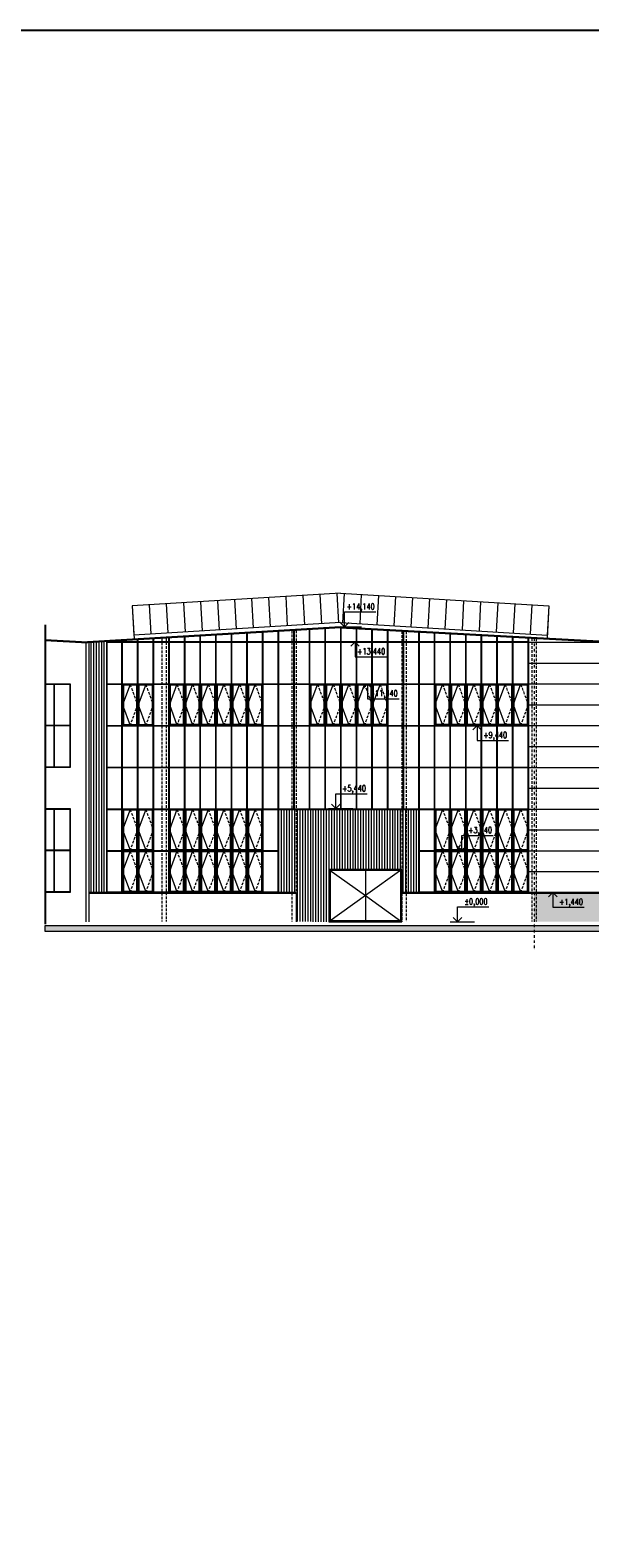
# Model space of a CAD drawing. Header units: millimetres. Extents: x -485339 to 350584, y -2181201 to -313328.
# Tile 22 of 115: x -308616 to -281744, y -1002182 to -929891. Entities that reach past the tile are written whole.
import ezdxf
from ezdxf.enums import TextEntityAlignment as Align

# ---------------------------------------------------------------- set-up
doc = ezdxf.new("R2010")
doc.units = ezdxf.units.MM
doc.header["$LTSCALE"] = 10
doc.linetypes.add('DASHDOT', pattern=[25.4, 12.7, -6.35, 0, -6.35])
doc.linetypes.add('ČÁRKOVANÁ', pattern=[19.05, 12.7, -6.35])
doc.layers.get('Defpoints').update_dxf_attribs({"color": 201})
for name, color, linetype, lineweight in [('N_čáry_obv.plášt', 212, 'Continuous', 18), ('N_čáry_plné', 10, 'Continuous', 18), ('N_šrary', 10, 'Continuous', 18), ('St__otvory_dveře', 40, 'Continuous', 18), ('St_kóty_výškové', 132, 'Continuous', 18), ('St_otvory_okna', 40, 'Continuous', 18), ('St_sloupy_opláštění_pohled', 25, 'ČÁRKOVANÁ', 18), ('St_čáry_obrys', 5, 'Continuous', 35), ('St_čáry_plné', 250, 'Continuous', 18), ('St_šrafy', 250, 'Continuous', 18)]:
    doc.layers.add(name, color=color, linetype=linetype, lineweight=lineweight)
doc.styles.add('ROMANS', font='romans.shx', dxfattribs={"width": 0.8})
pattern_1 = [(90, (0, -264741.41), (-127, 8e-15), [])]

# ---------------------------------------------------------------- blocks, each defined once
blk = doc.blocks.new('*U1197')
at = {"layer": 'St_otvory_okna'}
for points in [[(-12.5, -5875), (-12.5, 6087.5)], [(12.5, -5875), (12.5, 6087.5)]]:
    blk.add_lwpolyline(points, dxfattribs=at)
blk = doc.blocks.new('*U1196')
at = {"layer": 'St_otvory_okna'}
for p in [(0, 0), (750, 0), (1500, 0), (2250, 0), (3000, 0), (3750, 0), (4500, 0), (5250, 0), (6000, 0), (6750, 0), (7500, 0)]:
    blk.add_blockref('*U1197', p, dxfattribs=at)
blk = doc.blocks.new('*U1199')
at = {"layer": 'St_otvory_okna'}
for points in [[(-368.75, 12.5), (356.25, 12.5)], [(-368.75, -12.5), (356.25, -12.5)]]:
    blk.add_lwpolyline(points, dxfattribs=at)
blk = doc.blocks.new('*U1198')
at = {"layer": 'St_otvory_okna'}
for p in [(0, 8000), (750, 8000), (1500, 8000), (2250, 8000), (3000, 8000), (3750, 8000), (4500, 8000), (5250, 8000), (6000, 8000), (6750, 8000), (7500, 8000), (0, 6000), (750, 6000), (1500, 6000), (2250, 6000), (3000, 6000), (3750, 6000), (4500, 6000), (5250, 6000), (6000, 6000), (6750, 6000), (7500, 6000), (0, 4000), (750, 4000), (1500, 4000), (2250, 4000), (3000, 4000), (3750, 4000), (4500, 4000), (5250, 4000), (6000, 4000), (6750, 4000), (7500, 4000), (0, 2000), (750, 2000), (1500, 2000), (2250, 2000), (3000, 2000), (3750, 2000), (4500, 2000), (5250, 2000), (6000, 2000), (6750, 2000), (7500, 2000), (0, 0), (750, 0), (1500, 0), (2250, 0), (3000, 0), (3750, 0), (4500, 0), (5250, 0), (6000, 0), (6750, 0), (7500, 0)]:
    blk.add_blockref('*U1199', p, dxfattribs=at)
blk = doc.blocks.new('*U1201')
at = {"layer": 'St_otvory_okna'}
for points in [[(-12.5, -3881.25), (-12.5, 4093.75)], [(12.5, -3881.25), (12.5, 4093.75)]]:
    blk.add_lwpolyline(points, dxfattribs=at)
blk = doc.blocks.new('*U1200')
at = {"layer": 'St_otvory_okna'}
for p in [(0, 0), (750, 0), (1500, 0), (2250, 0), (3000, 0), (3750, 0), (4500, 0), (5250, 0)]:
    blk.add_blockref('*U1201', p, dxfattribs=at)
blk = doc.blocks.new('*U1203')
at = {"layer": 'St_otvory_okna'}
for points in [[(-362.5, 12.5), (362.5, 12.5)], [(-362.5, -12.5), (362.5, -12.5)]]:
    blk.add_lwpolyline(points, dxfattribs=at)
blk = doc.blocks.new('*U1202')
at = {"layer": 'St_otvory_okna'}
for p in [(0, 4000), (750, 4000), (1500, 4000), (2250, 4000), (3000, 4000), (3750, 4000), (4500, 4000), (5250, 4000), (6000, 4000), (0, 2000), (750, 2000), (1500, 2000), (2250, 2000), (3000, 2000), (3750, 2000), (4500, 2000), (5250, 2000), (6000, 2000), (0, 0), (750, 0), (1500, 0), (2250, 0), (3000, 0), (3750, 0), (4500, 0), (5250, 0), (6000, 0)]:
    blk.add_blockref('*U1203', p, dxfattribs=at)
blk = doc.blocks.new('G$CE9516F89')
at = {"layer": 'St_otvory_okna', "color": 0}
for points in [[(0, 0), (725, 0), (725, 1962.5), (0, 1962.5)], [(40, 40), (685, 40), (685, 1922.5), (40, 1922.5)]]:
    blk.add_lwpolyline(points, close=True, dxfattribs=at)
blk.add_lwpolyline([(362.5, 1962.5), (0, 981.25), (362.5, 0)], dxfattribs=at)
at = {"layer": 'St_otvory_okna', "color": 0, "linetype": 'ČÁRKOVANÁ'}
blk.add_lwpolyline([(362.5, 1962.5), (725, 981.25), (362.5, 0)], dxfattribs=at)
blk = doc.blocks.new('*U1205')
at = {"layer": 'St_otvory_okna'}
blk.add_blockref('G$CE9516F89', (-362.5, -981.25), dxfattribs=at)
blk = doc.blocks.new('*U1204')
at = {"layer": 'St__otvory_dveře'}
for p in [(-3750, 2000), (-3750, 0)]:
    blk.add_blockref('*U1205', p, dxfattribs=at)
at = {"layer": 'St_otvory_okna'}
for p in [(-3000, 2000), (-2250, 2000), (-1500, 2000), (-750, 2000), (0, 2000), (-3000, 0), (-2250, 0), (-1500, 0), (-750, 0), (0, 0)]:
    blk.add_blockref('*U1205', p, dxfattribs=at)
blk = doc.blocks.new('*U1207')
at = {"layer": 'St_otvory_okna'}
blk.add_blockref('G$CE9516F89', (-362.5, -981.25), dxfattribs=at)
blk = doc.blocks.new('*U1206')
at = {"layer": 'St__otvory_dveře'}
for p in [(-3750, 2000), (-3750, 0)]:
    blk.add_blockref('*U1207', p, dxfattribs=at)
at = {"layer": 'St_otvory_okna'}
for p in [(-3000, 2000), (-2250, 2000), (-1500, 2000), (-750, 2000), (0, 2000), (-3000, 0), (-2250, 0), (-1500, 0), (-750, 0), (0, 0)]:
    blk.add_blockref('*U1207', p, dxfattribs=at)
blk = doc.blocks.new('*U1209')
at = {"layer": 'St_otvory_okna'}
blk.add_blockref('G$CE9516F89', (-362.5, -981.25), dxfattribs=at)
blk = doc.blocks.new('*U1208')
at = {"layer": 'St_otvory_okna'}
for p in [(-3750, 0), (-3000, 0), (-2250, 0), (-1500, 0), (-750, 0), (0, 0)]:
    blk.add_blockref('*U1209', p, dxfattribs=at)
blk = doc.blocks.new('*U1211')
at = {"layer": 'St_otvory_okna'}
blk.add_blockref('G$CE9516F89', (-362.5, -981.25), dxfattribs=at)
blk = doc.blocks.new('*U1210')
at = {"layer": 'St_otvory_okna'}
for p in [(-750, 0), (0, 0)]:
    blk.add_blockref('*U1211', p, dxfattribs=at)
blk = doc.blocks.new('*U1213')
at = {"layer": 'St_otvory_okna'}
blk.add_blockref('G$CE9516F89', (-362.5, -981.25), dxfattribs=at)
blk = doc.blocks.new('*U1212')
at = {"layer": 'St_otvory_okna'}
for p in [(-3000, 0), (-2250, 0), (-1500, 0), (-750, 0), (0, 0)]:
    blk.add_blockref('*U1213', p, dxfattribs=at)
blk = doc.blocks.new('*U1215')
at = {"layer": 'St_otvory_okna'}
blk.add_blockref('G$CE9516F89', (-362.5, -981.25), dxfattribs=at)
blk = doc.blocks.new('*U1214')
at = {"layer": 'St_otvory_okna'}
for p in [(-3750, 0), (-3000, 0), (-2250, 0), (-1500, 0), (-750, 0), (0, 0)]:
    blk.add_blockref('*U1215', p, dxfattribs=at)
blk = doc.blocks.new('*U1217')
at = {"layer": 'St_otvory_okna'}
blk.add_blockref('G$CE9516F89', (-362.5, -981.25), dxfattribs=at)
blk = doc.blocks.new('*U1216')
at = {"layer": 'St_otvory_okna'}
for p in [(-750, 0), (0, 0)]:
    blk.add_blockref('*U1217', p, dxfattribs=at)
blk = doc.blocks.new('*U1219')
at = {"layer": 'St_otvory_okna'}
blk.add_blockref('G$CE9516F89', (-362.5, -981.25), dxfattribs=at)
blk = doc.blocks.new('*U1218')
at = {"layer": 'St_otvory_okna'}
for p in [(-750, 0), (0, 0)]:
    blk.add_blockref('*U1219', p, dxfattribs=at)
blk = doc.blocks.new('G$C901D1BF7')
at = {"layer": 'St__otvory_dveře'}
for points in [[(-3500, 0), (0, 0), (0, 2500), (-3500, 2500)], [(-3450, 50), (-50, 50), (-50, 2450), (-3450, 2450)]]:
    blk.add_lwpolyline(points, close=True, dxfattribs=at)
for points in [[(-3500, 2500), (-1750, 1250), (-3500, 0)], [(-1750, 2500), (-1750, 0)], [(0, 2500), (-1750, 1250), (0, 0)]]:
    blk.add_lwpolyline(points, dxfattribs=at)
blk = doc.blocks.new('*U1225')
at = {"layer": 'St_čáry_plné'}
blk.add_lwpolyline([(0, 0), (-7, 1403)], dxfattribs=at)
blk = doc.blocks.new('*U1224')
at = {"layer": 'St_čáry_plné', "rotation": 176.5599197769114}
for p in [(-293536, -956902), (-292717, -956951), (-291899, -957001), (-291080, -957050), (-290262, -957099), (-289443, -957148), (-288625, -957197), (-287806, -957247), (-286988, -957296), (-286169, -957345), (-285351, -957394), (-284532, -957443), (-283714, -957493)]:
    blk.add_blockref('*U1225', p, dxfattribs=at)
blk = doc.blocks.new('*U1227')
at = {"layer": 'St_čáry_plné'}
blk.add_lwpolyline([(0, 0), (-6, -1403)], dxfattribs=at)
blk = doc.blocks.new('*U1226')
at = {"layer": 'St_čáry_plné', "rotation": 3.440080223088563}
for p in [(-297166, -957099), (-296347, -957050), (-295529, -957001), (-294710, -956951), (-293891, -956902), (-303714, -957493), (-302895, -957443), (-302077, -957394), (-301258, -957345), (-300440, -957296), (-299621, -957247), (-298803, -957197), (-297984, -957148)]:
    blk.add_blockref('*U1227', p, dxfattribs=at)
blk = doc.blocks.new('*U142')
at = {"color": 0, "linetype": 'ByBlock', "lineweight": -2}
blk.add_line((3, 0), (-7, 0), dxfattribs=at)
for points in [[(0, 0), (0, 6.12), (0, 6.12), (-13, 6.12)], [(1.75, 1.75), (0, 0), (-1.75, 1.75)]]:
    blk.add_lwpolyline(points, dxfattribs=at)
at = {"color": 0, "linetype": 'ByBlock', "lineweight": -2, "style": 'ROMANS', "width": 0.8}
blk.add_attdef('VYSKA', text='', height=2.5, dxfattribs=at).set_placement((-3.45, 9.62), align=Align.TOP_RIGHT)
blk.add_attdef('POPIS_001', text='', height=2.5, dxfattribs=at).set_placement((-12.5, 5.12), align=Align.TOP_LEFT)
blk = doc.blocks.new('*U164')
at = {"color": 0, "linetype": 'ByBlock', "lineweight": -2}
blk.add_line((3, 0), (-7, 0), dxfattribs=at)
for points in [[(0, 0), (0, -6.12), (0, -6.12), (-13, -6.12)], [(1.75, -1.75), (0, 0), (-1.75, -1.75)]]:
    blk.add_lwpolyline(points, dxfattribs=at)
at = {"color": 0, "linetype": 'ByBlock', "lineweight": -2, "style": 'ROMANS', "width": 0.8}
blk.add_attdef('VYSKA', text='', height=2.5, dxfattribs=at).set_placement((-3.45, -2.62), align=Align.TOP_RIGHT)
blk.add_attdef('POPIS_001', text='', height=2.5, dxfattribs=at).set_placement((-12.5, -7.13), align=Align.TOP_LEFT)
blk = doc.blocks.new('*U165')
at = {"color": 0, "linetype": 'ByBlock', "lineweight": -2}
blk.add_line((3, 0), (-7, 0), dxfattribs=at)
for points in [[(0, 0), (0, 6.12), (0, 6.12), (-13, 6.12)], [(1.75, 1.75), (0, 0), (-1.75, 1.75)]]:
    blk.add_lwpolyline(points, dxfattribs=at)
at = {"color": 0, "linetype": 'ByBlock', "lineweight": -2, "style": 'ROMANS', "width": 0.8}
blk.add_attdef('VYSKA', text='', height=2.5, dxfattribs=at).set_placement((-3.45, 9.62), align=Align.TOP_RIGHT)
blk.add_attdef('POPIS_001', text='', height=2.5, dxfattribs=at).set_placement((-12.5, 5.12), align=Align.TOP_LEFT)
blk = doc.blocks.new('*U166')
at = {"color": 0, "linetype": 'ByBlock', "lineweight": -2}
blk.add_line((3, 0), (-7, 0), dxfattribs=at)
for points in [[(0, 0), (0, -6.12), (0, -6.12), (-13, -6.12)], [(1.75, -1.75), (0, 0), (-1.75, -1.75)]]:
    blk.add_lwpolyline(points, dxfattribs=at)
at = {"color": 0, "linetype": 'ByBlock', "lineweight": -2, "style": 'ROMANS', "width": 0.8}
blk.add_attdef('VYSKA', text='', height=2.5, dxfattribs=at).set_placement((-3.45, -2.62), align=Align.TOP_RIGHT)
blk.add_attdef('POPIS_001', text='', height=2.5, dxfattribs=at).set_placement((-12.5, -7.13), align=Align.TOP_LEFT)

msp = doc.modelspace()

# ---------------------------------------------------------------- hatches: boundary and pattern name
at = {"layer": 'N_šrary'}
h = msp.add_hatch(dxfattribs=at)
h.set_pattern_fill('AR-SAND', color=256, scale=5)
h.paths.add_polyline_path([(-247600, -971288.5), (-284425, -971288.5), (-284425, -972638.5), (-251701.1, -972638.5), (-251353.6, -972638.5), (-250542.8, -972638.5), (-247600, -972638.5)])
h.paths.add_polyline_path([(-251180.6, -971451.3), (-249833.4, -971451.3), (-249833.4, -971940.8), (-251180.6, -971940.8)], flags=16)
at = {"layer": 'St_šrafy'}
h = msp.add_hatch(dxfattribs=at)
h.set_pattern_fill('ANSI31', color=252, scale=40, angle=135)
h.set_pattern_definition(pattern_1)
h.paths.add_polyline_path([(-304955.4, -971238.5), (-305802.8, -971238.5), (-305802.8, -959271.5), (-304955.4, -959220.5), (-304955.4, -959226)])
h = msp.add_hatch(dxfattribs=at)
h.set_pattern_fill('ANSI31', color=252, scale=40, angle=135)
h.set_pattern_definition(pattern_1)
h.paths.add_polyline_path([(-295840, -971238.5), (-296680.4, -971238.5), (-296680.4, -971213.5), (-296680.4, -967251), (-289955.4, -967251), (-289955.4, -971238.5), (-290770, -971238.5), (-290770, -970138.5), (-294270, -970138.5), (-294270, -972638.5), (-295840, -972635.9)])
h = msp.add_hatch(color=256, dxfattribs=at)
h.dxf.hatch_style = 1
h.paths.add_polyline_path([(-307896.1, -972813.5), (-237074.4, -972813.5), (-237074.4, -973113.5), (-307896.1, -973113.5)])

# ---------------------------------------------------------------- linework, layer by layer
at = {"layer": 'Defpoints'}
msp.add_lwpolyline([(-480994, -929890.9), (286897.8, -929890.9), (286897.8, -1189933.9), (-480994, -1189933.9)], close=True, dxfattribs=at)
msp.add_lwpolyline([(-307896.1, -958403.8), (-307896.1, -972759.1)], dxfattribs=at)
at = {"layer": 'N_čáry_obv.plášt'}
for points in [[(-284680.4, -959238.5), (-257380.6, -959238.5)], [(-284680.4, -960238.5), (-240745.3, -960238.5)], [(-284680.4, -961238.5), (-238845, -961238.5)], [(-284680.4, -962238.5), (-238845, -962238.5)], [(-284680.4, -963238.5), (-238845, -963238.5)], [(-284680.4, -964238.5), (-238845, -964238.5)], [(-284680.4, -965238.5), (-238845, -965238.5)], [(-284680.4, -966238.5), (-238845, -966238.5)], [(-284680.4, -967238.5), (-254080, -967238.5)], [(-284680.4, -968238.5), (-254080, -968238.5)], [(-284680.4, -969238.5), (-254080, -969238.5)], [(-284680.4, -970238.5), (-278080, -970238.5)], [(-284680.4, -971238.5), (-254080, -971238.5)]]:
    msp.add_lwpolyline(points, dxfattribs=at)
at = {"layer": 'N_čáry_plné'}
msp.add_lwpolyline([(-271840, -971288.5), (-290770, -971288.5)], dxfattribs=at)
at = {"layer": 'St_otvory_okna'}
for points in [[(-293705.4, -959251), (-293705.4, -958544.6)], [(-293680.4, -959251), (-293680.4, -958545.9)], [(-284680.4, -959226), (-304955.4, -959226), (-304955.4, -971238.5), (-296680.4, -971238.5), (-296680.4, -971213.5)], [(-284680.4, -959251), (-304930.4, -959251), (-304930.4, -971213.5), (-296680.4, -971213.5)], [(-304205.4, -959251), (-304205.4, -959175.4)], [(-304180.4, -959251), (-304180.4, -959173.9)], [(-303455.4, -959251), (-303455.4, -959130.4)], [(-303430.4, -959251), (-303430.4, -959128.9)], [(-302705.4, -959251), (-302705.4, -959085.3)], [(-302680.4, -959251), (-302680.4, -959083.8)], [(-301955.4, -959251), (-301955.4, -959040.2)], [(-301930.4, -959251), (-301930.4, -959038.7)], [(-301205.4, -959251), (-301205.4, -958995.1)], [(-301180.4, -959251), (-301180.4, -958993.6)], [(-300455.4, -959251), (-300455.4, -958950)], [(-300430.4, -959251), (-300430.4, -958948.5)], [(-299705.4, -959251), (-299705.4, -958904.9)], [(-299680.4, -959251), (-299680.4, -958903.4)], [(-298955.4, -959251), (-298955.4, -958859.8)], [(-298930.4, -959251), (-298930.4, -958858.3)], [(-298205.4, -959251), (-298205.4, -958814.8)], [(-298180.4, -959251), (-298180.4, -958813.3)], [(-297455.4, -959251), (-297455.4, -958769.7)], [(-297430.4, -959251), (-297430.4, -958768.2)], [(-296705.4, -959251), (-296705.4, -958724.6)], [(-296680.4, -959251), (-296680.4, -958723.1)], [(-295955.4, -959251), (-295955.4, -958679.5)], [(-295930.4, -959251), (-295930.4, -958678)], [(-295205.4, -959251), (-295205.4, -958634.4)], [(-295180.4, -959251), (-295180.4, -958632.9)], [(-294455.4, -959251), (-294455.4, -958589.3)], [(-294430.4, -959251), (-294430.4, -958587.8)], [(-292955.4, -959251), (-292955.4, -958585.8)], [(-292930.4, -959251), (-292930.4, -958587.2)], [(-292205.4, -959251), (-292205.4, -958627.1)], [(-292180.4, -959251), (-292180.4, -958628.5)], [(-291455.4, -959251), (-291455.4, -958668.4)], [(-291430.4, -959251), (-291430.4, -958669.7)], [(-290705.4, -959251), (-290705.4, -958709.6)], [(-290680.4, -959251), (-290680.4, -958711)], [(-289955.4, -959251), (-289955.4, -958750.9)], [(-289955.4, -971213.5), (-289955.4, -959251)], [(-289930.4, -959251), (-289930.4, -958752.2)], [(-289930.4, -971213.5), (-289930.4, -959251)], [(-289205.4, -959251), (-289205.4, -958792.1)], [(-289205.4, -971213.5), (-289205.4, -959251)], [(-289180.4, -959251), (-289180.4, -958793.5)], [(-289180.4, -971213.5), (-289180.4, -959251)], [(-288455.4, -959251), (-288455.4, -958833.4)], [(-288455.4, -971213.5), (-288455.4, -959251)], [(-288430.4, -959251), (-288430.4, -958834.8)], [(-288430.4, -971213.5), (-288430.4, -959251)], [(-287705.4, -959251), (-287705.4, -958874.6)], [(-287705.4, -971213.5), (-287705.4, -959251)], [(-287680.4, -959251), (-287680.4, -958876)], [(-287680.4, -971213.5), (-287680.4, -959251)], [(-286955.4, -959251), (-286955.4, -958915.9)], [(-286955.4, -971213.5), (-286955.4, -959251)], [(-286930.4, -959251), (-286930.4, -958917.3)], [(-286930.4, -971213.5), (-286930.4, -959251)], [(-286205.4, -959251), (-286205.4, -958957.2)], [(-286205.4, -971213.5), (-286205.4, -959251)], [(-286180.4, -959251), (-286180.4, -958958.5)], [(-286180.4, -971213.5), (-286180.4, -959251)], [(-285455.4, -959251), (-285455.4, -958998.4)], [(-285455.4, -971213.5), (-285455.4, -959251)], [(-285430.4, -959251), (-285430.4, -958999.8)], [(-285430.4, -971213.5), (-285430.4, -959251)], [(-284705.4, -959251), (-284705.4, -959039.7)], [(-284705.4, -971213.5), (-284705.4, -959251)], [(-284680.4, -959251), (-284680.4, -959041.1)], [(-284680.4, -971213.5), (-284680.4, -959251)], [(-307896.1, -961226), (-306691.6, -961226), (-306691.6, -965251), (-307896.1, -965251)], [(-307896.1, -961251), (-306716.6, -961251), (-306716.6, -965226), (-307896.1, -965226)], [(-307466.6, -965226), (-307466.6, -961251)], [(-307441.6, -965226), (-307441.6, -961251)], [(-289930.4, -961226), (-289205.4, -961226)], [(-289930.4, -961251), (-289205.4, -961251)], [(-289180.4, -961226), (-288455.4, -961226)], [(-289180.4, -961251), (-288455.4, -961251)], [(-288430.4, -961226), (-287705.4, -961226)], [(-288430.4, -961251), (-287705.4, -961251)], [(-287680.4, -961226), (-286955.4, -961226)], [(-287680.4, -961251), (-286955.4, -961251)], [(-286930.4, -961226), (-286205.4, -961226)], [(-286930.4, -961251), (-286205.4, -961251)], [(-286180.4, -961226), (-285455.4, -961226)], [(-286180.4, -961251), (-285455.4, -961251)], [(-285430.4, -961226), (-284705.4, -961226)], [(-285430.4, -961251), (-284705.4, -961251)], [(-306716.6, -963226), (-307896.1, -963226)], [(-306716.6, -963251), (-307896.1, -963251)], [(-289930.4, -963226), (-289205.4, -963226)], [(-289930.4, -963251), (-289205.4, -963251)], [(-289180.4, -963226), (-288455.4, -963226)], [(-289180.4, -963251), (-288455.4, -963251)], [(-288430.4, -963226), (-287705.4, -963226)], [(-288430.4, -963251), (-287705.4, -963251)], [(-287680.4, -963226), (-286955.4, -963226)], [(-287680.4, -963251), (-286955.4, -963251)], [(-286930.4, -963226), (-286205.4, -963226)], [(-286930.4, -963251), (-286205.4, -963251)], [(-286180.4, -963226), (-285455.4, -963226)], [(-286180.4, -963251), (-285455.4, -963251)], [(-285430.4, -963226), (-284705.4, -963226)], [(-285430.4, -963251), (-284705.4, -963251)], [(-289930.4, -965226), (-289205.4, -965226)], [(-289930.4, -965251), (-289205.4, -965251)], [(-289180.4, -965226), (-288455.4, -965226)], [(-289180.4, -965251), (-288455.4, -965251)], [(-288430.4, -965226), (-287705.4, -965226)], [(-288430.4, -965251), (-287705.4, -965251)], [(-287680.4, -965226), (-286955.4, -965226)], [(-287680.4, -965251), (-286955.4, -965251)], [(-286930.4, -965226), (-286205.4, -965226)], [(-286930.4, -965251), (-286205.4, -965251)], [(-286180.4, -965226), (-285455.4, -965226)], [(-286180.4, -965251), (-285455.4, -965251)], [(-285430.4, -965226), (-284705.4, -965226)], [(-285430.4, -965251), (-284705.4, -965251)], [(-307896.1, -967213.5), (-306691.6, -967213.5), (-306691.6, -971238.5), (-307896.1, -971238.5)], [(-307896.1, -967238.5), (-306716.6, -967238.5), (-306716.6, -971213.5), (-307896.1, -971213.5)], [(-307466.6, -971213.5), (-307466.6, -967238.5)], [(-307441.6, -971213.5), (-307441.6, -967238.5)], [(-296680.4, -967226), (-289955.4, -967226)], [(-296680.4, -967251), (-289955.4, -967251)], [(-289930.4, -967226), (-289205.4, -967226)], [(-289930.4, -967251), (-289205.4, -967251)], [(-289180.4, -967226), (-288455.4, -967226)], [(-289180.4, -967251), (-288455.4, -967251)], [(-288430.4, -967226), (-287705.4, -967226)], [(-288430.4, -967251), (-287705.4, -967251)], [(-287680.4, -967226), (-286955.4, -967226)], [(-287680.4, -967251), (-286955.4, -967251)], [(-286930.4, -967226), (-286205.4, -967226)], [(-286930.4, -967251), (-286205.4, -967251)], [(-286180.4, -967226), (-285455.4, -967226)], [(-286180.4, -967251), (-285455.4, -967251)], [(-285430.4, -967226), (-284705.4, -967226)], [(-285430.4, -967251), (-284705.4, -967251)], [(-306716.6, -969213.5), (-307896.1, -969213.5)], [(-306716.6, -969238.5), (-307896.1, -969238.5)], [(-289930.4, -969226), (-289205.4, -969226)], [(-289930.4, -969251), (-289205.4, -969251)], [(-289180.4, -969226), (-288455.4, -969226)], [(-289180.4, -969251), (-288455.4, -969251)], [(-288430.4, -969226), (-287705.4, -969226)], [(-288430.4, -969251), (-287705.4, -969251)], [(-287680.4, -969226), (-286955.4, -969226)], [(-287680.4, -969251), (-286955.4, -969251)], [(-286930.4, -969226), (-286205.4, -969226)], [(-286930.4, -969251), (-286205.4, -969251)], [(-286180.4, -969226), (-285455.4, -969226)], [(-286180.4, -969251), (-285455.4, -969251)], [(-285430.4, -969226), (-284705.4, -969226)], [(-285430.4, -969251), (-284705.4, -969251)], [(-289955.4, -971213.5), (-284680.4, -971213.5)], [(-289955.4, -971213.5), (-289955.4, -971238.5)]]:
    msp.add_lwpolyline(points, dxfattribs=at)
at = {"layer": 'St_sloupy_opláštění_pohled'}
for points in [[(-302290, -959060.3), (-302290, -972635.9)], [(-302080, -959047.7), (-302080, -972635.9)], [(-296050, -958685.2), (-296050, -972635.9)], [(-295840, -958672.6), (-295840, -972635.9)], [(-290770, -958706.1), (-290770, -972638.5)], [(-290560, -958717.6), (-290560, -972635.9)], [(-284530, -959049.3), (-284530, -972635.9)], [(-284320, -959060.9), (-284320, -972635.9)]]:
    msp.add_lwpolyline(points, dxfattribs=at)
at = {"layer": 'St_sloupy_opláštění_pohled', "linetype": 'DASHDOT'}
msp.add_lwpolyline([(-284425, -959049.2), (-284425, -973992.2)], dxfattribs=at)
at = {"layer": 'St_čáry_obrys', "const_width": 10}
msp.add_lwpolyline([(-307896.1, -972638.5), (-237074.4, -972638.5)], dxfattribs=at)
at = {"layer": 'St_čáry_plné'}
for points in [[(-293713.7, -956891.4), (-303713.7, -957492.6)], [(-293713.7, -956891.4), (-283713.7, -957492.6)], [(-303713.7, -957492.6), (-303626.7, -959090.2)], [(-283713.7, -957492.6), (-283798, -959039.8)], [(-293708.2, -958494.3), (-305862, -959224.9)], [(-293708.1, -958544.4), (-305862, -959275)], [(-293713.7, -958296.5), (-303637.4, -958893.1)], [(-293713.7, -958296.5), (-283790, -958893.1)], [(-293708.2, -958494.3), (-281315.1, -959176.1)], [(-293708.1, -958544.4), (-281317.9, -959226)], [(-307896.1, -959102.7), (-305862, -959224.9)], [(-307896.1, -959152.7), (-305862, -959275)], [(-305941.6, -959270.2), (-305941.6, -972638.5)], [(-305802.8, -959271.5), (-305802.8, -972638.5)], [(-295840, -971238.5), (-305802.8, -971238.5)], [(-295840, -971288.5), (-305802.8, -971288.5)], [(-295840, -971238.5), (-295840, -972638.5)], [(-271840, -971238.5), (-290770, -971238.5)]]:
    msp.add_lwpolyline(points, dxfattribs=at)
at = {"layer": 'St_šrafy'}
msp.add_lwpolyline([(-307896.1, -972813.5), (-237074.4, -972813.5), (-237074.4, -973113.5), (-307896.1, -973113.5)], close=True, dxfattribs=at)

# ---------------------------------------------------------------- block references
at = {"layer": 'St__otvory_dveře'}
msp.add_blockref('G$C901D1BF7', (-290770, -972638.5), dxfattribs=at)
at = {"layer": 'St_kóty_výškové'}
ref = msp.add_blockref('*U165', (-293523.6, -958494.3), dxfattribs=dict(at, xscale=-115.8301158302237, yscale=115.8301158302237, zscale=115.8301158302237))
ref.add_attrib('VYSKA', '+14,140', dxfattribs={"layer": '0', "color": 0, "linetype": 'ByBlock', "lineweight": -2, "height": 289.58, "style": 'ROMANS', "width": 0.8}).set_placement((-292075.8, -957379.5), align=Align.TOP_RIGHT)
ref = msp.add_blockref('*U166', (-293016.2, -959226), dxfattribs=dict(at, xscale=-115.8301158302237, yscale=115.8301158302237, zscale=115.8301158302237))
ref.add_attrib('VYSKA', '+13,440', dxfattribs={"layer": '0', "color": 0, "linetype": 'ByBlock', "lineweight": -2, "height": 289.58, "style": 'ROMANS', "width": 0.8}).set_placement((-291568.4, -959530.1), align=Align.TOP_RIGHT)
ref = msp.add_blockref('*U166', (-292412.8, -961238.5), dxfattribs=dict(at, xscale=-115.8301158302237, yscale=115.8301158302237, zscale=115.8301158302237))
ref.add_attrib('VYSKA', '+11,440', dxfattribs={"layer": '0', "color": 0, "linetype": 'ByBlock', "lineweight": -2, "height": 289.58, "style": 'ROMANS', "width": 0.8}).set_placement((-290965, -961542.6), align=Align.TOP_RIGHT)
ref = msp.add_blockref('*U166', (-287162.8, -963238.5), dxfattribs=dict(at, xscale=-115.8301158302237, yscale=115.8301158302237, zscale=115.8301158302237))
ref.add_attrib('VYSKA', '+9,440', dxfattribs={"layer": '0', "color": 0, "linetype": 'ByBlock', "lineweight": -2, "height": 289.58, "style": 'ROMANS', "width": 0.8}).set_placement((-285715, -963542.6), align=Align.TOP_RIGHT)
ref = msp.add_blockref('*U165', (-293941, -967213.5), dxfattribs=dict(at, xscale=-115.8301158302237, yscale=115.8301158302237, zscale=115.8301158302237))
ref.add_attrib('VYSKA', '+5,440', dxfattribs={"layer": '0', "color": 0, "linetype": 'ByBlock', "lineweight": -2, "height": 289.58, "style": 'ROMANS', "width": 0.8}).set_placement((-292493.2, -966098.7), align=Align.TOP_RIGHT)
ref = msp.add_blockref('*U165', (-287890.1, -969213.5), dxfattribs=dict(at, xscale=-115.8301158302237, yscale=115.8301158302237, zscale=115.8301158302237))
ref.add_attrib('VYSKA', '+3,440', dxfattribs={"layer": '0', "color": 0, "linetype": 'ByBlock', "lineweight": -2, "height": 289.58, "style": 'ROMANS', "width": 0.8}).set_placement((-286442.3, -968098.7), align=Align.TOP_RIGHT)
ref = msp.add_blockref('*U142', (-288101.6, -972638.5), dxfattribs=dict(at, xscale=-115.8301158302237, yscale=115.8301158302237, zscale=115.8301158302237))
ref.add_attrib('VYSKA', '%%P0,000', dxfattribs={"layer": '0', "color": 0, "linetype": 'ByBlock', "lineweight": -2, "height": 289.58, "style": 'ROMANS', "width": 0.8}).set_placement((-286653.8, -971523.7), align=Align.TOP_RIGHT)
ref = msp.add_blockref('*U164', (-283524.1, -971238.5), dxfattribs=dict(at, xscale=-115.8301158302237, yscale=115.8301158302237, zscale=115.8301158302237))
ref.add_attrib('VYSKA', '+1,440', dxfattribs={"layer": '0', "color": 0, "linetype": 'ByBlock', "lineweight": -2, "height": 289.58, "style": 'ROMANS', "width": 0.8}).set_placement((-282076.3, -971542.6), align=Align.TOP_RIGHT)
at = {"layer": 'St_otvory_okna'}
for name, p in [('*U1196', (-304192.9, -965338.5)), ('*U1200', (-295942.9, -963344.8)), ('*U1198', (-304561.6, -969238.5)), ('*U1210', (-303067.9, -962244.8)), ('*U1208', (-297817.9, -962232.3)), ('*U1202', (-296317.9, -965238.5)), ('*U1212', (-291817.9, -962232.3)), ('*U1214', (-285067.9, -962232.3)), ('*U1218', (-303067.9, -968232.3)), ('*U1204', (-297817.9, -970232.3)), ('*U1206', (-285067.9, -970232.3)), ('*U1216', (-303067.9, -970232.3))]:
    msp.add_blockref(name, p, dxfattribs=at)
at = {"layer": 'St_čáry_plné'}
for name in ['*U1226', '*U1224']:
    msp.add_blockref(name, (0, 0), dxfattribs=at)

doc.saveas('drawing.dxf')
